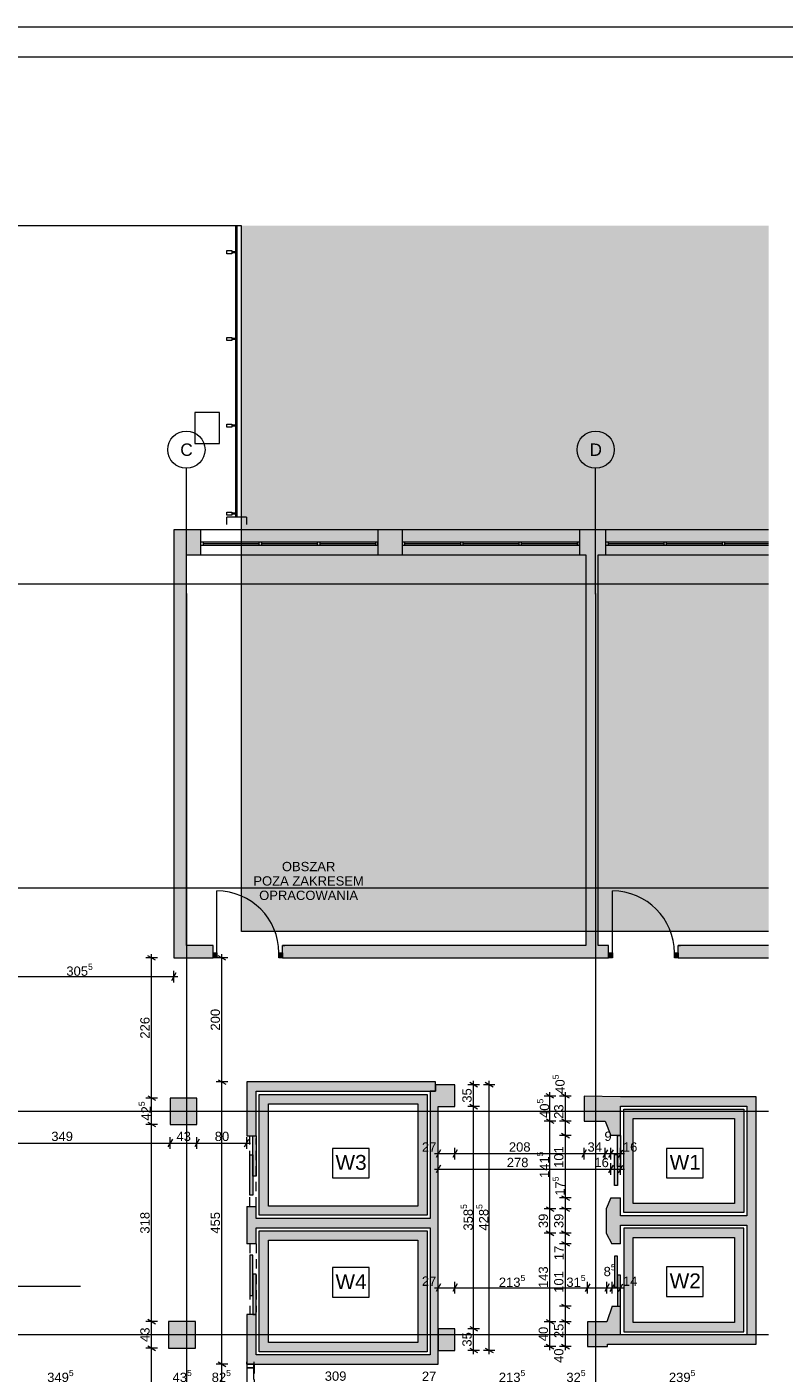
# Paper-space layout 'A-06 INWENTARYZACJA - PIĘTRO 3' of a CAD drawing. Header units: millimetres. Extents: x 0 to 500, y 0 to 350.
# Tile 7 of 12: x 165 to 287, y 133 to 350. Entities that reach past the tile are written whole.
import ezdxf
from ezdxf.xclip import XClip

# ---------------------------------------------------------------- set-up
doc = ezdxf.new("R2010")
doc.units = ezdxf.units.MM
doc.header["$MEASUREMENT"] = 0
doc.header["$XCLIPFRAME"] = 0
for name, pattern in [('ACAD_ISO03W100', [300, 120, -180]), ('DASHDOTX2', [1000, 500, -250, 0, -250]), ('Przer. długie kreski', [2.5, 1.5, -1]), ('PRZERYWANA_DU_A', [550, 350, -200])]:
    doc.linetypes.add(name, pattern=pattern)
for name, color, linetype, lineweight in [('0_Nr_pióra__2', 8, 'Continuous', 13), ('A_linie przekroju_Nr_pióra__1', 7, 'Continuous', 20), ('A_opis pomieszczeń_Nr_pióra__1', 7, 'Continuous', 20), ('A_podkład_Nr_pióra__2', 8, 'Continuous', 13), ('A_winda_Nr_pióra__1', 7, 'Continuous', 20), ('A_wymiary_Nr_pióra__1', 7, 'Continuous', 20), ('A_wymiary_Nr_pióra__2', 8, 'Continuous', 13), ('A_ściany_Nr_pióra__1', 7, 'Continuous', 20), ('Drzwi Archicad_Nr_pióra__1', 7, 'Continuous', 20)]:
    doc.layers.add(name, color=color, linetype=linetype, lineweight=lineweight)
for name, color, linetype, lineweight, true_color in [('A_Arkusz_Nr_pióra__255', 7, 'Continuous', 15, 0x242424), ('A_opis_Nr_pióra__7', 7, 'Continuous', 18, 0x171717), ('A_osie_Nr_pióra__16', 7, 'Continuous', 5, 0x0f0f0f), ('A_osie_Nr_pióra__76', 7, 'Continuous', 5, 0x2d2d2d), ('A_ściany_Nr_pióra__10', 7, 'Continuous', 13, 0x4b4b4b), ('A_ściany_Nr_pióra__19', 7, 'Continuous', 5, 0x191919), ('Okna Archicada_Nr_pióra__19', 7, 'Continuous', 5, 0x191919)]:
    doc.layers.add(name, color=color, linetype=linetype, lineweight=lineweight, true_color=true_color)
for name, color, linetype in [('A_podrys', 7, 'Continuous'), ('A_winda', 7, 'Continuous'), ('A_ściany', 7, 'Continuous'), ('Drzwi Archicad', 7, 'Continuous')]:
    doc.layers.add(name, color=color, linetype=linetype)
doc.styles.add('STYL_AUTOMATYCZNY_1', font='arial.ttf')
doc.styles.add('STYL_AUTOMATYCZNY_4', font='arial.ttf')

# ---------------------------------------------------------------- blocks, each defined once
blk = doc.blocks.new('Rysunek_1_1', base_point=(-1584.22, -269.95))
at = {"linetype": 'Continuous', "lineweight": 0, "true_color": 0x484848}
blk.add_hatch(color=251, dxfattribs=at).paths.add_polyline_path([(199.97, 317.93), (199.97, 204.12), (284.97, 204.12), (284.97, 317.93)])
at = {"layer": 'A_winda', "linetype": 'Continuous', "lineweight": 0, "true_color": 0xfdfdfd}
h = blk.add_hatch(color=7, dxfattribs=at)
h.paths.add_polyline_path([(202.81, 177.87), (202.81, 158.37), (229.89, 158.37), (229.89, 177.87)])
h.paths.add_polyline_path([(228.39, 176.37), (228.39, 159.87), (204.31, 159.87), (204.31, 176.37)], flags=0)
h = blk.add_hatch(color=7, dxfattribs=at)
h.paths.add_polyline_path([(261.61, 175.47), (261.61, 158.8), (280.97, 158.8), (280.97, 175.47)])
h.paths.add_polyline_path([(279.47, 173.97), (279.47, 160.3), (263.11, 160.3), (263.11, 173.97)], flags=0)
for points in [[(201.81, 164.68), (202.31, 164.68), (202.31, 171.18), (201.81, 171.18)], [(260.61, 166.25), (261.11, 166.25), (261.11, 171.25), (260.61, 171.25)], [(201.31, 161.62), (201.81, 161.62), (201.81, 168.12), (201.31, 168.12)], [(260.11, 163.19), (260.61, 163.19), (260.61, 168.19), (260.11, 168.19)], [(201.31, 151.94), (201.31, 145.44), (201.81, 145.44), (201.81, 151.94)], [(260.11, 151.76), (260.11, 146.76), (260.61, 146.76), (260.61, 151.76)], [(201.81, 148.88), (201.81, 142.38), (202.31, 142.38), (202.31, 148.88)], [(260.61, 148.7), (260.61, 143.7), (261.11, 143.7), (261.11, 148.7)]]:
    blk.add_hatch(color=7, dxfattribs=at).paths.add_polyline_path(points)
h = blk.add_hatch(color=7, dxfattribs=at)
h.paths.add_polyline_path([(280.97, 156.3), (261.61, 156.3), (261.61, 139.59), (280.97, 139.59)])
h.paths.add_polyline_path([(279.47, 154.8), (279.47, 141.09), (263.11, 141.09), (263.11, 154.8)], flags=0)
h = blk.add_hatch(color=7, dxfattribs=at)
h.paths.add_polyline_path([(202.81, 155.87), (202.81, 136.37), (229.89, 136.37), (229.89, 155.87)])
h.paths.add_polyline_path([(228.39, 154.37), (228.39, 137.87), (204.31, 137.87), (204.31, 154.37)], flags=0)
at = {"layer": 'A_ściany', "linetype": 'Continuous', "lineweight": 0, "true_color": 0x000000}
for points in [[(191.08, 201.9), (191.08, 264.88), (189.08, 268.93), (189.08, 199.87)], [(193.38, 264.88), (193.38, 268.93), (189.08, 268.93), (191.08, 264.88)], [(225.88, 264.88), (225.88, 268.93), (221.98, 268.93), (221.98, 264.88)], [(258.68, 264.88), (258.68, 268.93), (254.48, 268.93), (254.48, 264.88)], [(257.48, 201.9), (257.48, 264.88), (255.48, 264.88), (255.48, 201.9)], [(191.08, 201.9), (189.08, 199.87), (195.39, 199.87), (195.39, 201.9)], [(206.59, 201.9), (206.59, 199.87), (259.18, 199.87), (259.18, 201.9)], [(270.38, 201.9), (270.38, 199.87), (284.97, 199.87), (284.97, 201.9)], [(202.31, 178.37), (200.81, 179.87), (200.81, 171.18), (202.31, 171.18)], [(202.31, 178.37), (231.26, 178.37), (231.26, 179.87), (200.81, 179.87)], [(234.4, 175.92), (234.4, 179.42), (231.26, 179.42), (231.26, 178.37), (230.38, 178.37), (230.38, 175.92)], [(188.46, 177.28), (188.46, 173.03), (192.78, 173.03), (192.78, 177.28)], [(231.7, 134.37), (231.7, 175.92), (230.4, 175.92), (230.4, 135.87)], [(261.11, 177.47), (255.21, 177.61), (255.21, 173.57), (258.61, 173.57), (259.52, 171.25), (261.11, 171.25)], [(282.97, 177.47), (261.11, 177.47), (261.11, 175.97), (282.97, 175.97)], [(282.97, 137.59), (282.97, 175.97), (281.47, 175.97), (281.47, 139.09)], [(258.8, 155.5), (259.7, 153.79), (261.11, 153.79), (261.11, 161.17), (259.54, 161.17), (258.8, 159.4)], [(200.81, 159.78), (200.81, 153.78), (202.31, 153.78), (202.31, 159.78)], [(202.31, 156.37), (230.4, 156.37), (230.4, 157.87), (202.31, 157.87)], [(261.11, 156.8), (281.47, 156.8), (281.47, 158.3), (261.11, 158.3)], [(258.9, 141.22), (255.76, 141.22), (255.76, 137.22), (259, 137.22), (259, 137.59), (261.11, 137.59), (261.11, 143.7), (259.74, 143.7)], [(188.2, 141.24), (188.2, 136.94), (192.55, 136.94), (192.55, 141.24)], [(200.81, 134.37), (202.31, 135.87), (202.31, 142.38), (200.81, 142.38)], [(234.4, 136.59), (234.4, 140.09), (231.7, 140.09), (231.7, 136.59)], [(261.11, 137.59), (282.97, 137.59), (281.47, 139.09), (261.11, 139.09)], [(230.4, 135.87), (202.31, 135.87), (200.81, 134.37), (231.7, 134.37)]]:
    blk.add_hatch(color=18, dxfattribs=at).paths.add_polyline_path(points)
at = {"layer": 'Drzwi Archicad', "linetype": 'Continuous', "lineweight": 0, "true_color": 0xfdfdfd}
for points in [[(195.39, 200.67), (195.39, 199.87), (195.99, 199.87), (195.99, 200.67)], [(206.59, 199.87), (206.59, 200.67), (205.99, 200.67), (205.99, 199.87)], [(259.18, 200.67), (259.18, 199.87), (259.78, 199.87), (259.78, 200.67)], [(270.38, 199.87), (270.38, 200.67), (269.78, 200.67), (269.78, 199.87)]]:
    blk.add_hatch(color=7, dxfattribs=at).paths.add_polyline_path(points)
at = {"layer": '0_Nr_pióra__2', "color": 8, "linetype": 'PRZERYWANA_DU_A', "lineweight": 13, "flags": 128}
for points in [[(199.97, 317.93), (42.91, 317.93)], [(284.97, 204.12), (199.97, 204.12), (199.97, 317.93)]]:
    blk.add_lwpolyline(points, dxfattribs=at)
at = {"layer": 'A_linie przekroju_Nr_pióra__1', "color": 7, "linetype": 'ACAD_ISO03W100', "lineweight": 20}
blk.add_line((54.01, 146.96), (284.97, 146.96), dxfattribs=at)
at = {"layer": 'A_opis pomieszczeń_Nr_pióra__1', "color": 7, "linetype": 'Continuous', "lineweight": 20}
for p, q in [((220.55, 169.16), (214.62, 169.16)), ((214.62, 169.16), (214.62, 164.39)), ((220.55, 164.39), (220.55, 169.16)), ((274.45, 169.16), (268.52, 169.16)), ((268.52, 169.16), (268.52, 164.39)), ((274.45, 164.39), (274.45, 169.16)), ((214.62, 164.39), (220.55, 164.39)), ((268.52, 164.39), (274.45, 164.39)), ((220.55, 149.93), (214.62, 149.93)), ((214.62, 149.93), (214.62, 145.16)), ((220.55, 145.16), (220.55, 149.93)), ((274.45, 150.05), (268.52, 150.05)), ((268.52, 150.05), (268.52, 145.28)), ((274.45, 145.28), (274.45, 150.05)), ((214.62, 145.16), (220.55, 145.16)), ((268.52, 145.28), (274.45, 145.28))]:
    blk.add_line(p, q, dxfattribs=at)
at = {"layer": 'A_osie_Nr_pióra__16', "color": 250, "linetype": 'DASHDOTX2', "lineweight": 5, "true_color": 0x0f0f0f}
for p, q in [((191.08, 258.58), (191.08, 278.83)), ((257.08, 258.58), (257.08, 278.83)), ((284.97, 260.12), (60.78, 260.12)), ((191.08, 258.58), (191.08, 114.12)), ((257.08, 258.58), (257.08, 114.12)), ((284.97, 211.12), (60.78, 211.12)), ((284.97, 175.12), (60.78, 175.12)), ((284.97, 139.12), (60.78, 139.12))]:
    blk.add_line(p, q, dxfattribs=at)
for p in [(191.08, 258.58), (191.08, 258.58), (257.08, 258.58), (257.08, 258.58)]:
    blk.add_point(p, dxfattribs=at)
at = {"layer": 'A_osie_Nr_pióra__76', "color": 250, "linetype": 'Continuous', "lineweight": 5, "true_color": 0x2d2d2d}
for centre in [(191.08, 281.83), (257.08, 281.83)]:
    blk.add_circle(centre, 3, dxfattribs=at)
at = {"layer": 'A_podkład_Nr_pióra__2', "color": 8, "linetype": 'Continuous', "lineweight": 13}
for p, q in [((199.02, 317.93), (199.02, 270.95)), ((199.27, 270.95), (199.27, 317.93)), ((197.58, 313.41), (197.58, 313.93)), ((197.58, 313.93), (198.4, 313.93)), ((198.4, 313.41), (197.58, 313.41)), ((198.4, 313.93), (198.4, 313.41)), ((198.4, 313.77), (199.02, 313.77)), ((199.02, 313.57), (198.4, 313.57)), ((199.22, 313.93), (199.02, 313.93)), ((199.02, 313.41), (199.22, 313.41)), ((199.22, 313.41), (199.22, 313.93)), ((197.58, 299.43), (197.58, 299.94)), ((197.58, 299.94), (198.4, 299.94)), ((198.4, 299.94), (198.4, 299.43)), ((198.4, 299.79), (199.02, 299.79)), ((199.02, 299.58), (198.4, 299.58)), ((199.22, 299.94), (199.02, 299.94)), ((199.22, 299.43), (199.22, 299.94)), ((198.4, 299.43), (197.58, 299.43)), ((199.02, 299.43), (199.22, 299.43)), ((196.42, 287.8), (192.42, 287.8)), ((192.42, 287.8), (192.42, 282.8)), ((196.42, 282.8), (196.42, 287.8)), ((197.58, 285.45), (197.58, 285.96)), ((197.58, 285.96), (198.4, 285.96)), ((198.4, 285.45), (197.58, 285.45)), ((198.4, 285.96), (198.4, 285.45)), ((198.4, 285.81), (199.02, 285.81)), ((199.02, 285.6), (198.4, 285.6)), ((199.22, 285.96), (199.02, 285.96)), ((199.02, 285.45), (199.22, 285.45)), ((199.22, 285.45), (199.22, 285.96)), ((192.42, 282.8), (196.42, 282.8)), ((197.58, 271.26), (197.58, 271.77)), ((197.58, 271.77), (198.4, 271.77)), ((198.4, 271.77), (198.4, 271.26)), ((198.4, 271.62), (199.02, 271.62)), ((199.02, 271.41), (198.4, 271.41)), ((199.22, 271.77), (199.02, 271.77)), ((199.22, 271.26), (199.22, 271.77)), ((198.4, 271.26), (197.58, 271.26)), ((197.62, 269.75), (197.62, 270.95)), ((200.77, 270.95), (197.62, 270.95)), ((199.02, 271.26), (199.22, 271.26)), ((200.77, 270.95), (200.77, 269.75))]:
    blk.add_line(p, q, dxfattribs=at)
at = {"layer": 'A_winda_Nr_pióra__1', "color": 7, "linetype": 'Przer. długie kreski', "lineweight": 20}
for p, q in [((201.31, 159.78), (201.31, 171.18)), ((202.31, 159.78), (202.31, 170.78)), ((201.31, 153.78), (201.31, 142.38)), ((202.31, 153.78), (202.31, 142.78))]:
    blk.add_line(p, q, dxfattribs=at)
at = {"layer": 'A_winda_Nr_pióra__1', "color": 7, "linetype": 'PRZERYWANA_DU_A', "lineweight": 20, "flags": 128}
for points in [[(202.81, 177.87), (229.89, 177.87), (229.89, 158.37), (202.81, 158.37)], [(228.39, 176.37), (228.39, 159.87), (204.31, 159.87), (204.31, 176.37)], [(261.61, 175.47), (280.97, 175.47), (280.97, 158.8), (261.61, 158.8)], [(279.47, 173.97), (279.47, 160.3), (263.11, 160.3), (263.11, 173.97)], [(280.97, 156.3), (261.61, 156.3), (261.61, 139.59), (280.97, 139.59)], [(202.81, 155.87), (229.89, 155.87), (229.89, 136.37), (202.81, 136.37)], [(228.39, 154.37), (228.39, 137.87), (204.31, 137.87), (204.31, 154.37)], [(279.47, 154.8), (279.47, 141.09), (263.11, 141.09), (263.11, 154.8)]]:
    blk.add_lwpolyline(points, close=True, dxfattribs=at)
at = {"layer": 'A_winda_Nr_pióra__1', "color": 7, "linetype": 'Continuous', "lineweight": 20, "flags": 128}
for points in [[(201.81, 164.68), (201.81, 171.18), (202.31, 171.18), (202.31, 164.68)], [(260.61, 166.25), (260.61, 171.25), (261.11, 171.25), (261.11, 166.25)], [(201.31, 161.62), (201.31, 168.12), (201.81, 168.12), (201.81, 161.62)], [(260.11, 163.19), (260.11, 168.19), (260.61, 168.19), (260.61, 163.19)], [(201.31, 151.94), (201.31, 145.44), (201.81, 145.44), (201.81, 151.94)], [(260.11, 151.76), (260.11, 146.76), (260.61, 146.76), (260.61, 151.76)], [(201.81, 148.88), (201.81, 142.38), (202.31, 142.38), (202.31, 148.88)], [(260.61, 148.7), (260.61, 143.7), (261.11, 143.7), (261.11, 148.7)]]:
    blk.add_lwpolyline(points, close=True, dxfattribs=at)
at = {"layer": 'A_wymiary_Nr_pióra__1', "color": 7, "linetype": 'Continuous', "lineweight": 20}
for p, q in [((186.09, 199.51), (184.84, 200.23)), ((197.43, 199.51), (196.18, 200.23)), ((188.72, 196.25), (189.44, 197.5)), ((196.18, 180.23), (197.43, 179.51)), ((238.03, 179.06), (236.78, 179.78)), ((240.53, 179.06), (239.28, 179.78)), ((184.84, 177.64), (186.09, 176.92)), ((236.78, 176.28), (238.03, 175.56)), ((250.34, 177.25), (249.09, 177.97)), ((252.84, 177.25), (251.59, 177.97)), ((249.09, 173.93), (250.34, 173.21)), ((251.59, 173.93), (252.84, 173.21)), ((184.84, 173.39), (186.09, 172.67)), ((251.59, 171.61), (252.84, 170.89)), ((188.82, 170.66), (188.1, 169.41)), ((193.14, 170.66), (192.42, 169.41)), ((200.44, 169.41), (201.17, 170.66)), ((232.07, 168.95), (231.34, 167.7)), ((234.77, 168.95), (234.04, 167.7)), ((255.58, 168.95), (254.85, 167.7)), ((258.98, 168.95), (258.25, 167.7)), ((259.89, 168.95), (259.16, 167.7)), ((260.75, 167.7), (261.48, 168.95)), ((232.07, 166.45), (231.34, 165.2)), ((259.89, 166.45), (259.16, 165.2)), ((260.75, 165.2), (261.48, 166.45)), ((251.59, 161.53), (252.84, 160.81)), ((249.09, 159.76), (250.34, 159.04)), ((251.59, 159.76), (252.84, 159.04)), ((249.09, 155.86), (250.34, 155.14)), ((251.59, 155.86), (252.84, 155.14)), ((251.59, 154.15), (252.84, 153.43)), ((232.07, 147.33), (231.34, 146.08)), ((234.77, 147.33), (234.04, 146.08)), ((256.13, 147.33), (255.4, 146.08)), ((259.26, 147.33), (258.54, 146.08)), ((260.1, 147.33), (259.37, 146.08)), ((260.75, 146.08), (261.48, 147.33)), ((251.59, 144.06), (252.84, 143.34)), ((184.84, 141.6), (186.09, 140.88)), ((249.09, 141.58), (250.34, 140.86)), ((251.59, 141.58), (252.84, 140.86)), ((236.78, 140.45), (238.03, 139.73)), ((184.84, 137.3), (186.09, 136.58)), ((236.78, 136.95), (238.03, 136.23)), ((239.28, 136.95), (240.53, 136.23)), ((249.09, 137.58), (250.34, 136.86)), ((251.59, 137.58), (252.84, 136.86)), ((196.18, 134.73), (197.43, 134.01))]:
    blk.add_line(p, q, dxfattribs=at)
at = {"layer": 'A_wymiary_Nr_pióra__2', "color": 8, "linetype": 'Continuous', "lineweight": 13}
for p, q in [((186.4, 199.87), (184.52, 199.87)), ((185.46, 199.87), (185.46, 200.48)), ((185.46, 177.28), (185.46, 199.87)), ((197.74, 199.87), (195.87, 199.87)), ((196.81, 199.87), (196.81, 200.48)), ((196.81, 179.87), (196.81, 199.87)), ((189.08, 195.93), (189.08, 197.81)), ((158.55, 196.87), (189.08, 196.87)), ((189.08, 196.87), (189.69, 196.87)), ((197.74, 179.87), (195.87, 179.87)), ((196.81, 134.37), (196.81, 179.87)), ((238.34, 179.42), (236.47, 179.42)), ((237.4, 179.42), (237.4, 180.03)), ((237.4, 175.92), (237.4, 179.42)), ((240.84, 179.42), (238.97, 179.42)), ((239.9, 179.42), (239.9, 180.03)), ((239.9, 136.59), (239.9, 179.42)), ((249.71, 177.61), (249.71, 178.22)), ((252.21, 177.61), (252.21, 178.22)), ((186.4, 177.28), (184.52, 177.28)), ((185.46, 173.03), (185.46, 177.28)), ((238.34, 175.92), (236.47, 175.92)), ((237.4, 140.09), (237.4, 175.92)), ((250.65, 177.61), (248.78, 177.61)), ((249.71, 173.57), (249.71, 177.61)), ((253.15, 177.61), (251.28, 177.61)), ((252.21, 173.57), (252.21, 177.61)), ((186.4, 173.03), (184.52, 173.03)), ((185.46, 141.24), (185.46, 173.03)), ((250.65, 173.57), (248.78, 173.57)), ((249.71, 159.4), (249.71, 173.57)), ((253.15, 173.57), (251.28, 173.57)), ((252.21, 171.25), (252.21, 173.57)), ((153.54, 170.03), (188.46, 170.03)), ((188.46, 169.09), (188.46, 170.97)), ((188.46, 170.03), (192.78, 170.03)), ((192.78, 169.09), (192.78, 170.97)), ((192.78, 170.03), (200.81, 170.03)), ((200.81, 169.09), (200.81, 170.97)), ((200.81, 170.03), (201.42, 170.03)), ((253.15, 171.25), (251.28, 171.25)), ((252.21, 161.17), (252.21, 171.25)), ((231.09, 168.32), (231.7, 168.32)), ((231.7, 167.38), (231.7, 169.26)), ((231.7, 168.32), (234.4, 168.32)), ((234.4, 167.38), (234.4, 169.26)), ((234.4, 168.32), (255.21, 168.32)), ((255.21, 167.38), (255.21, 169.26)), ((255.21, 168.32), (258.61, 168.32)), ((258.61, 167.38), (258.61, 169.26)), ((258.61, 168.32), (259.52, 168.32)), ((259.52, 167.38), (259.52, 169.26)), ((259.52, 168.32), (261.11, 168.32)), ((261.11, 167.38), (261.11, 169.26)), ((261.11, 168.32), (261.73, 168.32)), ((231.09, 165.82), (231.7, 165.82)), ((231.7, 164.88), (231.7, 166.76)), ((231.7, 165.82), (259.52, 165.82)), ((259.52, 164.88), (259.52, 166.76)), ((259.52, 165.82), (261.11, 165.82)), ((261.11, 164.88), (261.11, 166.76)), ((261.11, 165.82), (261.73, 165.82)), ((253.15, 161.17), (251.28, 161.17)), ((252.21, 159.4), (252.21, 161.17)), ((250.65, 159.4), (248.78, 159.4)), ((249.71, 155.5), (249.71, 159.4)), ((253.15, 159.4), (251.28, 159.4)), ((252.21, 155.5), (252.21, 159.4)), ((250.65, 155.5), (248.78, 155.5)), ((249.71, 141.22), (249.71, 155.5)), ((253.15, 155.5), (251.28, 155.5)), ((252.21, 153.79), (252.21, 155.5)), ((253.15, 153.79), (251.28, 153.79)), ((252.21, 143.7), (252.21, 153.79)), ((231.7, 145.77), (231.7, 147.64)), ((234.4, 145.77), (234.4, 147.64)), ((255.76, 145.77), (255.76, 147.64)), ((258.9, 145.77), (258.9, 147.64)), ((259.74, 145.77), (259.74, 147.64)), ((261.11, 145.77), (261.11, 147.64)), ((231.09, 146.7), (231.7, 146.7)), ((231.7, 146.7), (234.4, 146.7)), ((234.4, 146.7), (255.76, 146.7)), ((255.76, 146.7), (258.9, 146.7)), ((258.9, 146.7), (259.74, 146.7)), ((259.74, 146.7), (261.11, 146.7)), ((261.11, 146.7), (261.73, 146.7)), ((253.15, 143.7), (251.28, 143.7)), ((252.21, 141.22), (252.21, 143.7)), ((186.4, 141.24), (184.52, 141.24)), ((185.46, 136.94), (185.46, 141.24)), ((250.65, 141.22), (248.78, 141.22)), ((249.71, 137.22), (249.71, 141.22)), ((253.15, 141.22), (251.28, 141.22)), ((252.21, 137.22), (252.21, 141.22)), ((238.34, 140.09), (236.47, 140.09)), ((237.4, 136.59), (237.4, 140.09)), ((186.4, 136.94), (184.52, 136.94)), ((185.46, 114.37), (185.46, 136.94)), ((250.65, 137.22), (248.78, 137.22)), ((249.71, 136.61), (249.71, 137.22)), ((253.15, 137.22), (251.28, 137.22)), ((252.21, 136.61), (252.21, 137.22)), ((238.34, 136.59), (236.47, 136.59)), ((237.4, 135.98), (237.4, 136.59)), ((240.84, 136.59), (238.97, 136.59)), ((239.9, 135.98), (239.9, 136.59)), ((197.74, 134.37), (195.87, 134.37)), ((196.81, 114.37), (196.81, 134.37))]:
    blk.add_line(p, q, dxfattribs=at)
at = {"layer": 'A_ściany_Nr_pióra__1', "color": 7, "linetype": 'Continuous', "lineweight": 20}
for p, q in [((193.38, 268.93), (193.38, 264.88)), ((221.98, 268.93), (221.98, 264.88)), ((225.88, 268.93), (225.88, 264.88)), ((254.48, 268.93), (254.48, 264.88)), ((258.68, 268.93), (258.68, 264.88)), ((195.39, 201.9), (195.02, 201.9)), ((195.39, 200.67), (195.39, 201.9)), ((206.59, 201.9), (206.96, 201.9)), ((206.59, 200.67), (206.59, 201.9)), ((259.18, 201.9), (258.81, 201.9)), ((259.18, 200.67), (259.18, 201.9)), ((270.38, 201.9), (270.75, 201.9)), ((270.38, 200.67), (270.38, 201.9)), ((195.39, 199.87), (195.39, 200.67)), ((206.59, 199.87), (206.59, 200.67)), ((259.18, 199.87), (259.18, 200.67)), ((270.38, 199.87), (270.38, 200.67)), ((200.81, 171.18), (202.31, 171.18)), ((261.11, 171.25), (259.52, 171.25)), ((259.54, 161.17), (261.11, 161.17)), ((200.81, 159.78), (202.31, 159.78)), ((202.31, 153.78), (200.81, 153.78)), ((261.11, 153.79), (259.7, 153.79)), ((259.74, 143.7), (261.11, 143.7)), ((202.31, 142.38), (200.81, 142.38)), ((200.81, 134.37), (200.81, 134.74)), ((201.99, 134.37), (201.99, 134.74)), ((200.81, 134.37), (201.96, 134.37)), ((201.96, 134.37), (201.99, 134.37))]:
    blk.add_line(p, q, dxfattribs=at)
at = {"layer": 'A_ściany_Nr_pióra__1', "color": 7, "linetype": 'Continuous', "lineweight": 20, "flags": 128}
for points in [[(189.08, 268.93), (189.08, 199.87)], [(193.38, 268.93), (189.08, 268.93)], [(225.88, 268.93), (221.98, 268.93)], [(258.68, 268.93), (254.48, 268.93)], [(191.08, 201.9), (191.08, 264.88)], [(191.08, 264.88), (193.38, 264.88)], [(221.98, 264.88), (225.88, 264.88)], [(254.48, 264.88), (255.48, 264.88)], [(255.48, 264.88), (255.48, 201.9)], [(257.48, 264.88), (258.68, 264.88)], [(257.48, 201.9), (257.48, 264.88)], [(195.39, 201.9), (191.08, 201.9)], [(255.48, 201.9), (206.59, 201.9)], [(259.18, 201.9), (257.48, 201.9)], [(284.97, 201.9), (270.38, 201.9)], [(189.08, 199.87), (195.39, 199.87)], [(206.59, 199.87), (259.18, 199.87)], [(270.38, 199.87), (284.97, 199.87)], [(200.81, 179.87), (200.81, 171.18)], [(231.26, 179.87), (200.81, 179.87)], [(202.31, 171.18), (202.31, 178.37)], [(202.31, 178.37), (231.26, 178.37)], [(231.26, 178.37), (230.38, 178.37)], [(230.38, 178.37), (230.38, 175.92)], [(231.26, 178.37), (231.26, 179.87)], [(234.4, 179.42), (231.26, 179.42)], [(231.26, 179.42), (231.26, 178.37)], [(234.4, 175.92), (234.4, 179.42)], [(188.46, 177.28), (188.46, 173.03)], [(192.78, 177.28), (188.46, 177.28)], [(192.78, 173.03), (192.78, 177.28)], [(230.38, 175.92), (230.4, 175.92)], [(230.4, 175.92), (230.4, 157.87)], [(231.7, 134.37), (231.7, 175.92)], [(231.7, 175.92), (234.4, 175.92)], [(261.11, 177.47), (255.21, 177.61)], [(255.21, 177.61), (255.21, 173.57)], [(282.97, 177.47), (261.11, 177.47)], [(261.11, 175.97), (281.47, 175.97)], [(261.11, 171.25), (261.11, 175.97)], [(281.47, 175.97), (281.47, 158.3)], [(282.97, 175.97), (282.97, 177.47)], [(282.97, 137.59), (282.97, 175.97)], [(188.46, 173.03), (192.78, 173.03)], [(255.21, 173.57), (258.61, 173.57)], [(258.61, 173.57), (259.52, 171.25)], [(259.54, 161.17), (258.8, 159.4)], [(261.11, 158.3), (261.11, 161.17)], [(200.81, 159.78), (200.81, 153.78)], [(202.31, 157.87), (202.31, 159.78)], [(258.8, 159.4), (258.8, 155.5)], [(230.4, 157.87), (202.31, 157.87)], [(202.31, 153.78), (202.31, 156.37)], [(202.31, 156.37), (230.4, 156.37)], [(230.4, 156.37), (230.4, 135.87)], [(281.47, 158.3), (261.11, 158.3)], [(261.11, 156.8), (281.47, 156.8)], [(261.11, 153.79), (261.11, 156.8)], [(281.47, 156.8), (281.47, 139.09)], [(258.8, 155.5), (259.7, 153.79)], [(259.74, 143.7), (258.9, 141.22)], [(261.11, 139.09), (261.11, 143.7)], [(188.2, 141.24), (188.2, 136.94)], [(192.55, 141.24), (188.2, 141.24)], [(192.55, 136.94), (192.55, 141.24)], [(200.81, 142.38), (200.81, 134.37)], [(202.31, 135.87), (202.31, 142.38)], [(258.9, 141.22), (255.76, 141.22)], [(255.76, 141.22), (255.76, 137.22)], [(234.4, 140.09), (231.7, 140.09)], [(231.7, 140.09), (231.7, 136.59)], [(234.4, 136.59), (234.4, 140.09)], [(281.47, 139.09), (261.11, 139.09)], [(188.2, 136.94), (192.55, 136.94)], [(255.76, 137.22), (259, 137.22)], [(259, 137.22), (259, 137.59)], [(259, 137.59), (261.11, 137.59)], [(261.11, 137.59), (282.97, 137.59)], [(230.4, 135.87), (202.31, 135.87)], [(231.7, 136.59), (234.4, 136.59)], [(201.99, 134.37), (231.7, 134.37)]]:
    blk.add_lwpolyline(points, dxfattribs=at)
at = {"layer": 'A_ściany_Nr_pióra__10', "color": 251, "linetype": 'Przer. długie kreski', "lineweight": 13, "true_color": 0x4b4b4b}
for p, q in [((200.81, 134.37), (200.81, 114.37)), ((201.99, 134.37), (201.99, 114.37))]:
    blk.add_line(p, q, dxfattribs=at)
at = {"layer": 'A_ściany_Nr_pióra__19', "color": 250, "linetype": 'Continuous', "lineweight": 5, "true_color": 0x191919}
for p, q in [((221.98, 268.93), (193.38, 268.93)), ((254.48, 268.93), (225.88, 268.93)), ((284.97, 268.93), (258.68, 268.93)), ((193.38, 264.88), (221.98, 264.88)), ((225.88, 264.88), (254.48, 264.88)), ((258.68, 264.88), (284.97, 264.88))]:
    blk.add_line(p, q, dxfattribs=at)
at = {"layer": 'Drzwi Archicad_Nr_pióra__1', "color": 7, "linetype": 'Continuous', "lineweight": 20}
for p, q in [((195.99, 200.67), (195.99, 210.67)), ((259.78, 200.67), (259.78, 210.67)), ((195.39, 201.9), (195.02, 201.9)), ((195.39, 201.9), (195.02, 201.9)), ((195.39, 200.67), (195.39, 201.9)), ((195.39, 200.67), (195.39, 201.9)), ((206.59, 200.67), (206.59, 201.9)), ((206.59, 200.67), (206.59, 201.9)), ((206.59, 201.9), (206.96, 201.9)), ((206.59, 201.9), (206.96, 201.9)), ((259.18, 201.9), (258.81, 201.9)), ((259.18, 201.9), (258.81, 201.9)), ((259.18, 200.67), (259.18, 201.9)), ((259.18, 200.67), (259.18, 201.9)), ((270.38, 200.67), (270.38, 201.9)), ((270.38, 200.67), (270.38, 201.9)), ((270.38, 201.9), (270.75, 201.9)), ((270.38, 201.9), (270.75, 201.9)), ((195.39, 200.67), (195.99, 200.67)), ((195.39, 199.87), (195.39, 200.67)), ((195.39, 199.87), (195.39, 200.67)), ((195.39, 199.87), (195.39, 200.67)), ((195.99, 199.87), (195.39, 199.87)), ((195.99, 200.67), (195.99, 199.87)), ((205.99, 199.87), (205.99, 200.67)), ((205.99, 200.67), (206.59, 200.67)), ((206.59, 199.87), (205.99, 199.87)), ((206.59, 200.67), (206.59, 199.87)), ((206.59, 199.87), (206.59, 200.67)), ((206.59, 199.87), (206.59, 200.67)), ((259.18, 200.67), (259.78, 200.67)), ((259.18, 199.87), (259.18, 200.67)), ((259.18, 199.87), (259.18, 200.67)), ((259.18, 199.87), (259.18, 200.67)), ((259.78, 199.87), (259.18, 199.87)), ((259.78, 200.67), (259.78, 199.87)), ((269.78, 199.87), (269.78, 200.67)), ((269.78, 200.67), (270.38, 200.67)), ((270.38, 199.87), (269.78, 199.87)), ((270.38, 200.67), (270.38, 199.87)), ((270.38, 199.87), (270.38, 200.67)), ((270.38, 199.87), (270.38, 200.67)), ((200.81, 171.18), (202.31, 171.18)), ((261.11, 171.25), (259.52, 171.25)), ((259.54, 161.17), (261.11, 161.17)), ((200.81, 159.78), (202.31, 159.78)), ((202.31, 153.78), (200.81, 153.78)), ((261.11, 153.79), (259.7, 153.79)), ((259.74, 143.7), (261.11, 143.7)), ((202.31, 142.38), (200.81, 142.38)), ((200.81, 134.37), (200.81, 134.74)), ((200.81, 134.37), (200.81, 134.74)), ((201.99, 134.37), (201.99, 134.74)), ((201.99, 134.37), (201.99, 134.74)), ((200.81, 134.37), (200.81, 133.77)), ((201.96, 134.37), (200.81, 134.37)), ((200.81, 134.37), (201.96, 134.37)), ((200.81, 134.37), (201.96, 134.37)), ((200.81, 133.77), (201.96, 133.77)), ((200.81, 133.77), (200.81, 131.87)), ((201.96, 133.77), (200.81, 133.77)), ((201.96, 133.77), (201.96, 134.37)), ((201.96, 134.37), (201.99, 134.37)), ((201.96, 134.37), (201.99, 134.37)), ((201.96, 131.87), (201.96, 133.77))]:
    blk.add_line(p, q, dxfattribs=at)
for centre in [(195.99, 200.67), (259.78, 200.67)]:
    blk.add_arc(centre, 10, 0, 90, dxfattribs=at)
at = {"layer": 'Okna Archicada_Nr_pióra__19', "color": 250, "linetype": 'Continuous', "lineweight": 5, "true_color": 0x191919}
for p, q in [((221.98, 266.93), (193.38, 266.93)), ((193.38, 266.93), (193.38, 266.43)), ((193.38, 266.43), (221.98, 266.43)), ((193.78, 266.93), (193.78, 266.43)), ((193.78, 266.68), (202.78, 266.68)), ((202.78, 266.93), (202.78, 266.43)), ((203.18, 266.93), (203.18, 266.43)), ((203.18, 266.68), (212.18, 266.68)), ((212.18, 266.93), (212.18, 266.43)), ((212.58, 266.93), (212.58, 266.43)), ((212.58, 266.68), (221.58, 266.68)), ((221.58, 266.93), (221.58, 266.43)), ((221.98, 266.43), (221.98, 266.93)), ((254.48, 266.93), (225.88, 266.93)), ((225.88, 266.93), (225.88, 266.43)), ((225.88, 266.43), (254.48, 266.43)), ((226.28, 266.93), (226.28, 266.43)), ((226.28, 266.68), (235.28, 266.68)), ((235.28, 266.93), (235.28, 266.43)), ((235.68, 266.93), (235.68, 266.43)), ((235.68, 266.68), (244.68, 266.68)), ((244.68, 266.93), (244.68, 266.43)), ((245.08, 266.93), (245.08, 266.43)), ((245.08, 266.68), (254.08, 266.68)), ((254.08, 266.93), (254.08, 266.43)), ((254.48, 266.43), (254.48, 266.93)), ((284.97, 266.93), (258.68, 266.93)), ((258.68, 266.93), (258.68, 266.43)), ((258.68, 266.43), (284.97, 266.43)), ((259.08, 266.93), (259.08, 266.43)), ((259.08, 266.68), (268.08, 266.68)), ((268.08, 266.93), (268.08, 266.43)), ((268.48, 266.93), (268.48, 266.43)), ((268.48, 266.68), (277.48, 266.68)), ((277.48, 266.93), (277.48, 266.43)), ((277.88, 266.93), (277.88, 266.43)), ((277.88, 266.68), (284.97, 266.68))]:
    blk.add_line(p, q, dxfattribs=at)
at = {"layer": 'A_opis pomieszczeń_Nr_pióra__1', "color": 7, "linetype": 'Continuous', "lineweight": 20, "char_height": 2.3999, "attachment_point": 4, "style": 'STYL_AUTOMATYCZNY_1'}
for s, insert in [('\\A1;{\\pql;\\fArial|b0|i0|c238|p0;\\W1.000000;W3}', (215.12, 166.89)), ('\\A1;{\\pql;\\fArial|b0|i0|c238|p0;\\W1.000000;W1}', (269.02, 166.92)), ('\\A1;{\\pql;\\fArial|b0|i0|c238|p0;\\W1.000000;W4}', (215.12, 147.68)), ('\\A1;{\\pql;\\fArial|b0|i0|c238|p0;\\W1.000000;W2}', (269.02, 147.8))]:
    blk.add_mtext(s, dxfattribs=dict(at, insert=insert))
at = {"layer": 'A_opis_Nr_pióra__7', "color": 250, "linetype": 'Continuous', "lineweight": 18, "true_color": 0x171717, "insert": (210.79, 212.28), "char_height": 1.5, "attachment_point": 5, "line_spacing_factor": 0.928578, "style": 'STYL_AUTOMATYCZNY_1'}
blk.add_mtext('\\A1;{\\pqc;\\fArial|b0|i0|c238|p0;\\W1.000000;OBSZAR\\P\\pqc;\\fArial|b0|i0|c238|p0;\\W1.000000;POZA ZAKRESEM \\P\\pqc;\\fArial|b0|i0|c238|p0;\\W1.000000;OPRACOWANIA}', dxfattribs=at)
at = {"layer": 'A_osie_Nr_pióra__76', "color": 250, "linetype": 'Continuous', "lineweight": 5, "true_color": 0x2d2d2d, "char_height": 2, "attachment_point": 1, "style": 'STYL_AUTOMATYCZNY_1'}
for s, insert in [('\\A1;{\\pql;\\pt0;\\fArial|b0|i0|c238|p0;\\W1.000000;C}', (190.09, 282.83)), ('\\A1;{\\pql;\\pt0;\\fArial|b0|i0|c238|p0;\\W1.000000;D}', (256.09, 282.83))]:
    blk.add_mtext(s, dxfattribs=dict(at, insert=insert))
at = {"layer": 'A_wymiary_Nr_pióra__1', "color": 7, "linetype": 'Continuous', "lineweight": 20, "char_height": 1.5, "attachment_point": 7, "style": 'STYL_AUTOMATYCZNY_1'}
for s, insert in [('\\A1;{\\pql;\\fArial|b0|i0|c238|p0;\\W1.000000;305\\fArial|b0|i0|c238|p0;\\W1.000000;\\A1{\\H.66x;\\S5^  ;}}', (171.72, 196.56)), ('\\A1;{\\pql;\\fArial|b0|i0|c238|p0;\\W1.000000;8\\fArial|b0|i0|c238|p0;\\W1.000000;\\A1{\\H.66x;\\S5^  ;}}', (258.37, 148.12)), ('\\A1;{\\pql;\\fArial|b0|i0|c238|p0;\\W1.000000;213\\fArial|b0|i0|c238|p0;\\W1.000000;\\A1{\\H.66x;\\S5^  ;}}', (241.47, 146.39)), ('\\A1;{\\pql;\\fArial|b0|i0|c238|p0;\\W1.000000;31\\fArial|b0|i0|c238|p0;\\W1.000000;\\A1{\\H.66x;\\S5^  ;}}', (252.36, 146.39)), ('\\A1;{\\pql;\\fArial|b0|i0|c238|p0;\\W1.000000;349\\fArial|b0|i0|c238|p0;\\W1.000000;\\A1{\\H.66x;\\S5^  ;}}', (168.63, 131.06)), ('\\A1;{\\pql;\\fArial|b0|i0|c238|p0;\\W1.000000;43\\fArial|b0|i0|c238|p0;\\W1.000000;\\A1{\\H.66x;\\S5^  ;}}', (188.85, 131.06)), ('\\A1;{\\pql;\\fArial|b0|i0|c238|p0;\\W1.000000;82\\fArial|b0|i0|c238|p0;\\W1.000000;\\A1{\\H.66x;\\S5^  ;}}', (195.16, 131.06)), ('\\A1;{\\pql;\\fArial|b0|i0|c238|p0;\\W1.000000;213\\fArial|b0|i0|c238|p0;\\W1.000000;\\A1{\\H.66x;\\S5^  ;}}', (241.47, 131.06)), ('\\A1;{\\pql;\\fArial|b0|i0|c238|p0;\\W1.000000;32\\fArial|b0|i0|c238|p0;\\W1.000000;\\A1{\\H.66x;\\S5^  ;}}', (252.36, 131.06)), ('\\A1;{\\pql;\\fArial|b0|i0|c238|p0;\\W1.000000;239\\fArial|b0|i0|c238|p0;\\W1.000000;\\A1{\\H.66x;\\S5^  ;}}', (268.9, 131.06))]:
    blk.add_mtext(s, dxfattribs=dict(at, insert=insert))
at = {"layer": 'A_wymiary_Nr_pióra__1', "color": 7, "linetype": 'Continuous', "lineweight": 20, "char_height": 1.5, "attachment_point": 7, "rotation": 90, "style": 'STYL_AUTOMATYCZNY_4'}
for s, insert, width in [('\\A1;{\\pql;\\fArial|b0|i0|c238|p0;\\W1.000000;200}', (196.51, 188.16), 3.4323), ('\\A1;{\\pql;\\fArial|b0|i0|c238|p0;\\W1.000000;226}', (185.16, 186.86), 3.4323), ('\\A1;{\\pql;\\fArial|b0|i0|c238|p0;\\W1.000000;35}', (237.1, 176.53), 2.2882), ('\\A1;{\\pql;\\fArial|b0|i0|c238|p0;\\W1.000000;23}', (251.91, 173.93), 2.2882), ('\\A1;{\\pql;\\fArial|b0|i0|c238|p0;\\W1.000000;101}', (251.91, 166.02), 3.4323), ('\\A1;{\\pql;\\fArial|b0|i0|c238|p0;\\W1.000000;318}', (185.16, 155.42), 3.4323), ('\\A1;{\\pql;\\fArial|b0|i0|c238|p0;\\W1.000000;455}', (196.51, 155.41), 3.4323), ('\\A1;{\\pql;\\fArial|b0|i0|c238|p0;\\W1.000000;39}', (249.41, 156.31), 2.2882), ('\\A1;{\\pql;\\fArial|b0|i0|c238|p0;\\W1.000000;39}', (251.91, 156.31), 2.2882), ('\\A1;{\\pql;\\fArial|b0|i0|c238|p0;\\W1.000000;17}', (251.91, 151.14), 2.2882), ('\\A1;{\\pql;\\fArial|b0|i0|c238|p0;\\W1.000000;143}', (249.41, 146.64), 3.4323), ('\\A1;{\\pql;\\fArial|b0|i0|c238|p0;\\W1.000000;101}', (251.91, 145.88), 3.4323), ('\\A1;{\\pql;\\fArial|b0|i0|c238|p0;\\W1.000000;43}', (185.16, 137.95), 2.2882), ('\\A1;{\\pql;\\fArial|b0|i0|c238|p0;\\W1.000000;35}', (237.1, 137.2), 2.2882), ('\\A1;{\\pql;\\fArial|b0|i0|c238|p0;\\W1.000000;40}', (249.41, 138.07), 2.2882), ('\\A1;{\\pql;\\fArial|b0|i0|c238|p0;\\W1.000000;25}', (251.91, 138.57), 2.2882), ('\\A1;{\\pql;\\fArial|b0|i0|c238|p0;\\W1.000000;40}', (251.91, 134.57), 2.2882)]:
    blk.add_mtext(s, dxfattribs=dict(at, insert=insert, width=width))
at = {"layer": 'A_wymiary_Nr_pióra__1', "color": 7, "linetype": 'Continuous', "lineweight": 20, "char_height": 1.5, "attachment_point": 7, "rotation": 90, "style": 'STYL_AUTOMATYCZNY_1'}
for s, insert in [('\\A1;{\\pql;\\fArial|b0|i0|c238|p0;\\W1.000000;40\\fArial|b0|i0|c238|p0;\\W1.000000;\\A1{\\H.66x;\\S5^  ;}}', (252.52, 177.97)), ('\\A1;{\\pql;\\fArial|b0|i0|c238|p0;\\W1.000000;42\\fArial|b0|i0|c238|p0;\\W1.000000;\\A1{\\H.66x;\\S5^  ;}}', (185.76, 173.64)), ('\\A1;{\\pql;\\fArial|b0|i0|c238|p0;\\W1.000000;40\\fArial|b0|i0|c238|p0;\\W1.000000;\\A1{\\H.66x;\\S5^  ;}}', (250.02, 174.07)), ('\\A1;{\\pql;\\fArial|b0|i0|c238|p0;\\W1.000000;141\\fArial|b0|i0|c238|p0;\\W1.000000;\\A1{\\H.66x;\\S5^  ;}}', (250.01, 164.39)), ('\\A1;{\\pql;\\fArial|b0|i0|c238|p0;\\W1.000000;17\\fArial|b0|i0|c238|p0;\\W1.000000;\\A1{\\H.66x;\\S5^  ;}}', (252.51, 161.53)), ('\\A1;{\\pql;\\fArial|b0|i0|c238|p0;\\W1.000000;358\\fArial|b0|i0|c238|p0;\\W1.000000;\\A1{\\H.66x;\\S5^  ;}}', (237.71, 155.91)), ('\\A1;{\\pql;\\fArial|b0|i0|c238|p0;\\W1.000000;428\\fArial|b0|i0|c238|p0;\\W1.000000;\\A1{\\H.66x;\\S5^  ;}}', (240.21, 155.91))]:
    blk.add_mtext(s, dxfattribs=dict(at, insert=insert))
at = {"layer": 'A_wymiary_Nr_pióra__1', "color": 7, "linetype": 'Continuous', "lineweight": 20, "char_height": 1.5, "attachment_point": 7, "style": 'STYL_AUTOMATYCZNY_4'}
for s, insert, width in [('\\A1;{\\pql;\\fArial|b0|i0|c238|p0;\\W1.000000;349}', (169.29, 170.33), 3.4323), ('\\A1;{\\pql;\\fArial|b0|i0|c238|p0;\\W1.000000;43}', (189.48, 170.33), 2.2882), ('\\A1;{\\pql;\\fArial|b0|i0|c238|p0;\\W1.000000;80}', (195.65, 170.33), 2.2882), ('\\A1;{\\pql;\\fArial|b0|i0|c238|p0;\\W1.000000;9}', (258.5, 170.35), 1.1441), ('\\A1;{\\pql;\\fArial|b0|i0|c238|p0;\\W1.000000;27}', (229.06, 168.62), 2.2882), ('\\A1;{\\pql;\\fArial|b0|i0|c238|p0;\\W1.000000;208}', (243.09, 168.62), 3.4323), ('\\A1;{\\pql;\\fArial|b0|i0|c238|p0;\\W1.000000;34}', (255.77, 168.62), 2.2882), ('\\A1;{\\pql;\\fArial|b0|i0|c238|p0;\\W1.000000;16}', (261.48, 168.62), 2.2882), ('\\A1;{\\pql;\\fArial|b0|i0|c238|p0;\\W1.000000;278}', (242.75, 166.12), 3.4323), ('\\A1;{\\pql;\\fArial|b0|i0|c238|p0;\\W1.000000;16}', (256.88, 166.12), 2.2882), ('\\A1;{\\pql;\\fArial|b0|i0|c238|p0;\\W1.000000;27}', (229.06, 147), 2.2882), ('\\A1;{\\pql;\\fArial|b0|i0|c238|p0;\\W1.000000;14}', (261.48, 147), 2.2882), ('\\A1;{\\pql;\\fArial|b0|i0|c238|p0;\\W1.000000;309}', (213.39, 131.67), 3.4323), ('\\A1;{\\pql;\\fArial|b0|i0|c238|p0;\\W1.000000;27}', (229.06, 131.67), 2.2882)]:
    blk.add_mtext(s, dxfattribs=dict(at, insert=insert, width=width))

psp = doc.layouts.new('A-06 INWENTARYZACJA - PIĘTRO 3')

# ---------------------------------------------------------------- linework, layer by layer
at = {"layer": 'A_Arkusz_Nr_pióra__255', "color": 250, "linetype": 'Continuous', "lineweight": 15, "true_color": 0x242424}
psp.add_line((495.1, 345.1), (29.9, 345.1), dxfattribs=at)
at = {"layer": 'A_Arkusz_Nr_pióra__255', "color": 250, "linetype": 'Continuous', "lineweight": 15, "true_color": 0x242424, "flags": 128}
psp.add_lwpolyline([(0, 350), (500, 350), (500, 0), (0, 0)], close=True, dxfattribs=at)

# ---------------------------------------------------------------- block references
at = {"layer": 'A_podrys', "color": 37, "linetype": 'Continuous', "lineweight": 5, "true_color": 0x656532}
ref = psp.add_blockref('Rysunek_1_1', (-1584.22, -269.95), dxfattribs=at)
XClip(ref).set_block_clipping_path([(34.5247789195, 114.122345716), (284.9747501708, 317.932345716)])

doc.saveas('drawing.dxf')
